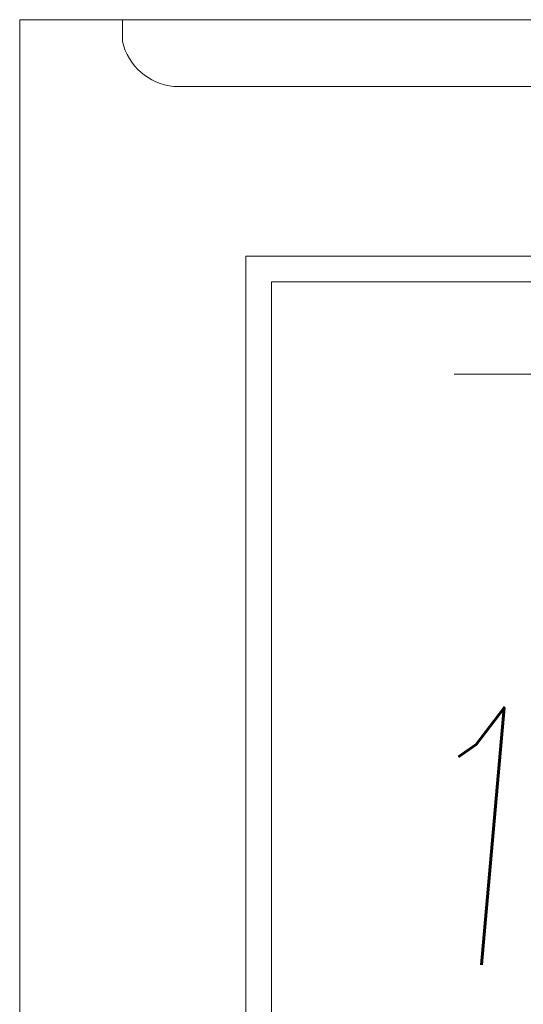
# Model space of a CAD drawing. Header units: millimetres. Extents: x 213386 to 459888, y 74252 to 208052.
# Tile 115 of 256: x 387877 to 388367, y 156299 to 157257. Entities that reach past the tile are written whole.
import ezdxf

# ---------------------------------------------------------------- set-up
doc = ezdxf.new("R2010")
doc.units = ezdxf.units.MM
for name, color, linetype, lineweight in [('NOVÁ TENKÁ', 255, 'Continuous', 0), ('OBRYSY', 255, 'Continuous', 0), ('POPIS2', 255, 'Continuous', 0), ('TEXT_35', 255, 'Continuous', 0), ('ŽB', 255, 'Continuous', 0)]:
    doc.layers.add(name, color=color, linetype=linetype, lineweight=lineweight)
doc.styles.add('CS-ROMANS', font='romans.shx', dxfattribs={"width": 0.75, "oblique": 5})

# ---------------------------------------------------------------- blocks, each defined once
blk = doc.blocks.new('ev výtah')
at = {"layer": 'NOVÁ TENKÁ'}
for p, q in [((31110.44, 12972.41), (28910.44, 12972.41)), ((31110.44, 11297.41), (31110.44, 12972.41)), ((31085.44, 12947.41), (28935.44, 12947.41)), ((31085.44, 11297.41), (31085.44, 12947.41))]:
    blk.add_line(p, q, dxfattribs=at)
at = {"layer": 'NOVÁ TENKÁ', "ltscale": 0.25}
blk.add_lwpolyline([(31319.2, 13092.41), (31340.44, 13092.41), (31340.44, 12512.41), (31319.2, 12512.41), (31319.2, 12512.41, -0.320438), (31275.44, 12562.34), (31275.44, 12562.34), (31275.44, 13042.47), (31275.44, 13042.47, -0.320438), (31319.2, 13092.41)], format="xyb", close=True, dxfattribs=at)

msp = doc.modelspace()

# ---------------------------------------------------------------- linework, layer by layer
at = {"layer": 'OBRYSY'}
msp.add_line((389097.138, 156912.154), (388299.638, 156912.154), dxfattribs=at)
at = {"layer": 'ŽB'}
for q in [(387876.638, 154407.134), (389976.638, 157257.154)]:
    msp.add_line((387876.638, 157257.154), q, dxfattribs=at)

# ---------------------------------------------------------------- block references
at = {"layer": 'TEXT_35', "rotation": 90}
msp.add_blockref('ev výtah', (401069.045, 125916.715), dxfattribs=at)

# ---------------------------------------------------------------- texts
at = {"layer": 'POPIS2', "ltscale": 15, "style": 'CS-ROMANS', "oblique": 5, "width": 0.75}
msp.add_text('1.07', height=250, dxfattribs=at).set_placement((388237.792, 156337.606))

doc.saveas('drawing.dxf')
